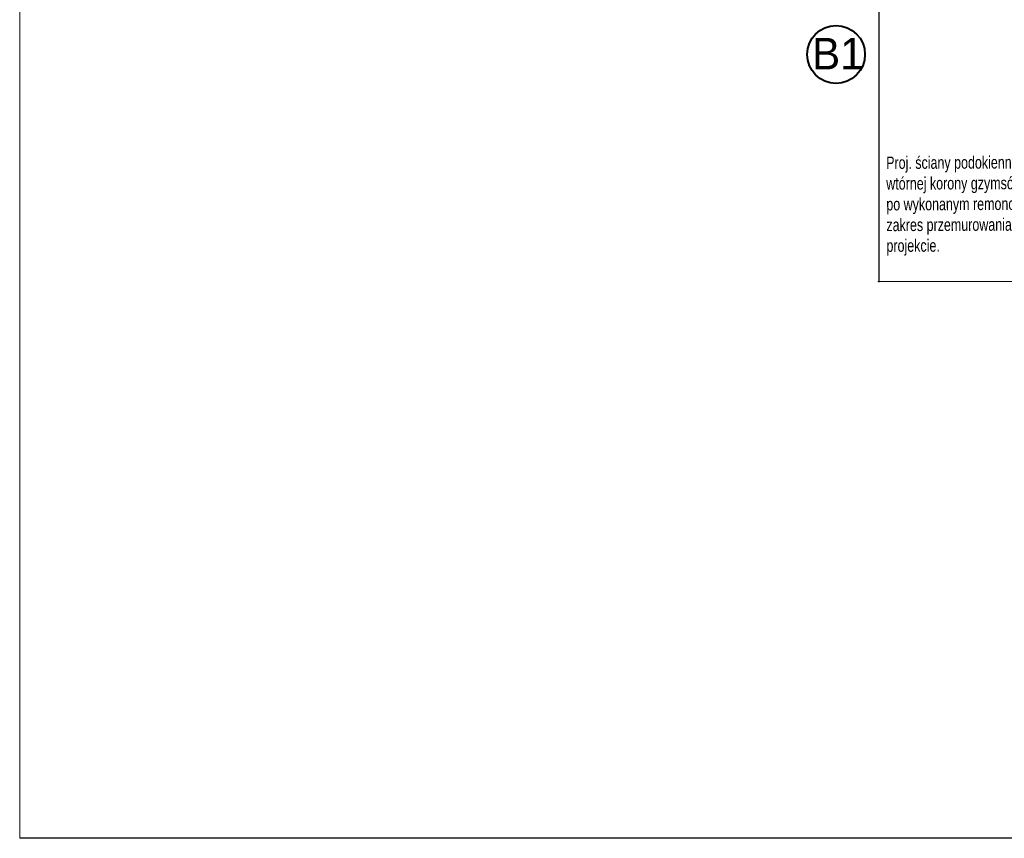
# Model space of a CAD drawing. Header units: millimetres. Extents: x 5545 to 136433, y -146986 to -36607.
# Tile 137 of 159: x 35026 to 36016, y -49057 to -48234. Entities that reach past the tile are written whole.
import ezdxf

# ---------------------------------------------------------------- set-up
doc = ezdxf.new("R2010")
doc.units = ezdxf.units.MM
doc.header["$LTSCALE"] = 8
doc.layers.add('Arc_opisy', color=18, linetype='Continuous')
doc.layers.add('AREA', color=250, linetype='Continuous')
doc.layers.add('cegły_Nr_Pióra__61', color=7, linetype='Continuous', lineweight=20, true_color=0x6a6a6a)
doc.layers.add('cienk.', color=161, linetype='Continuous', lineweight=15)
doc.layers.add('Standard', color=7, linetype='Continuous', lineweight=25)
doc.styles.add('TXT50', font='bikroms.shx', dxfattribs={"width": 0.75, "height": 10})

# ---------------------------------------------------------------- blocks, each defined once
blk = doc.blocks.new('G$C8C1C8AAF')
at = {"layer": 'Arc_opisy', "color": 250, "lineweight": 20, "ltscale": 0.5}
blk.add_line((0, 0), (0, 2926.26), dxfattribs=at)
at = {"layer": 'Standard', "color": 15, "lineweight": 25, "ltscale": 2}
blk.add_line((4156.38, 0), (0, 0), dxfattribs=at)
blk = doc.blocks.new('G$C1C2C7789')
at = {"layer": 'Arc_opisy', "lineweight": 25, "ltscale": 0.1}
blk.add_blockref('G$C8C1C8AAF', (0, 0), dxfattribs=at)
blk = doc.blocks.new('G$CFA82744B')
at = {"layer": 'Arc_opisy', "color": 1, "lineweight": 25, "ltscale": 0.1}
blk.add_blockref('G$C1C2C7789', (0, 0), dxfattribs=at)

msp = doc.modelspace()

# ---------------------------------------------------------------- linework, layer by layer
at = {"layer": 'Arc_opisy', "lineweight": 25, "ltscale": 0.2}
msp.add_line((35889.87, -48497.907), (35889.87, -48165.163), dxfattribs=at)
at = {"layer": 'Arc_opisy', "color": 250, "lineweight": 20, "ltscale": 0.5}
msp.add_line((35888.755, -48497.361), (36193.442, -48497.361), dxfattribs=at)
at = {"layer": 'AREA', "color": 250, "lineweight": 40}
msp.add_circle((35846.723, -48269.114), 29.014, dxfattribs=at)

# ---------------------------------------------------------------- block references
at = {"layer": 'Arc_opisy', "color": 250, "lineweight": 25, "ltscale": 0.1}
msp.add_blockref('G$CFA82744B', (35026.258, -49056.834), dxfattribs=at)

# ---------------------------------------------------------------- texts
at = {"layer": 'cegły_Nr_Pióra__61', "color": 250, "lineweight": 25, "ltscale": 50, "insert": (35896.99, -48355.01), "char_height": 10, "width": 503.77577, "attachment_point": 1, "rotation": 0.206287, "style": 'TXT50'}
msp.add_mtext('{\\C0;\\P\\H1.25x;Proj. ściany podokienne murów przemurować  przynajmniej do poziomu pięciu warstw wtórnej korony gzymsów (nie naruszając ich)  w celu stabilnego oparcia stolarki okiennej po wykonanym remoncie. Przemurowanie wykonać z cegły pełnej ceramicznej. Pozostały zakres przemurowania gzymsów zaznaczono na rys. elewacyjnych.Całość wg.opisu w projekcie.\\P\\P}', dxfattribs=at)
at = {"layer": 'cienk.', "color": 250, "linetype": 'Continuous', "lineweight": 18}
msp.add_text('B1', height=31.6517, dxfattribs=at).set_placement((35822.635, -48284.119))

doc.saveas('drawing.dxf')
